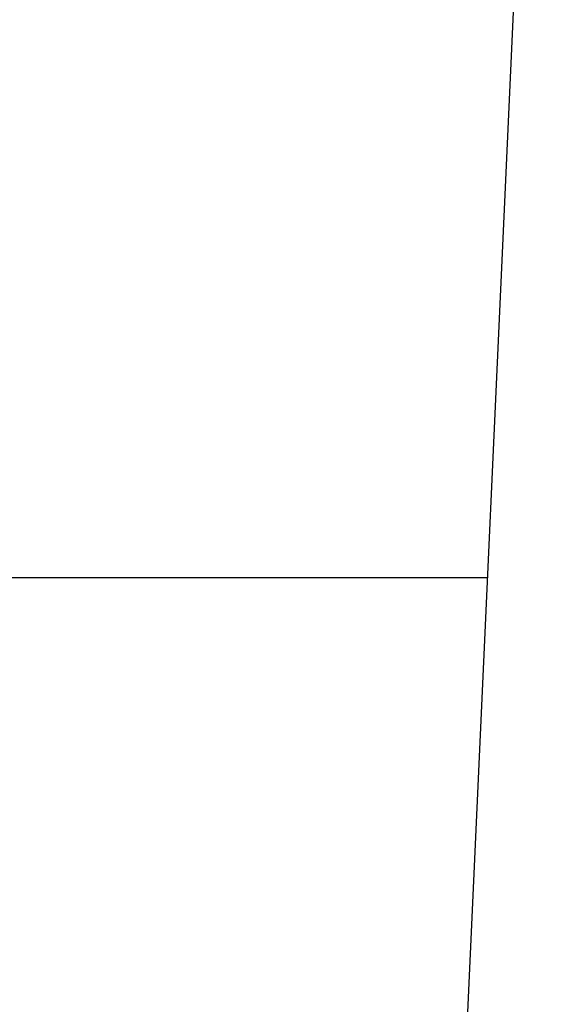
# Model space of a CAD drawing. Header units: millimetres. Extents: x 54 to 130, y 13 to 286.
# Tile 208 of 256: x 99.935 to 99.9927, y 15.5585 to 15.6622. Entities that reach past the tile are written whole.
import ezdxf

# ---------------------------------------------------------------- set-up
doc = ezdxf.new("R2010")
doc.units = ezdxf.units.MM

msp = doc.modelspace()

# ---------------------------------------------------------------- linework, layer by layer
at = {"color": 7, "linetype": 'Continuous', "lineweight": 25}
for p, q in [((100.21459, 20.62972), (99.94401, 14.72477)), ((99.85751, 15.60349), (99.98428, 15.60349))]:
    msp.add_line(p, q, dxfattribs=at)
msp.add_open_spline([(97.24468, 13.28395), (96.81766, 13.29095), (95.96961, 13.30486), (94.70916, 13.41955), (93.47079, 13.60335), (92.34391, 13.84365), (91.32637, 14.1202), (90.41462, 14.41728), (89.5216, 14.75845), (88.64724, 15.14366), (87.63147, 15.65378), (86.48864, 16.31941), (85.24029, 17.17494), (84.27492, 17.94497), (83.56042, 18.57576), (83.07295, 19.03252), (82.59479, 19.50745), (82.12592, 20.00056), (81.66635, 20.51185), (81.21607, 21.04132), (80.75411, 21.61508), (80.28367, 22.23383), (79.80834, 22.89834), (79.34939, 23.5807), (78.90683, 24.2809), (78.49311, 24.97798), (78.13944, 25.6112), (77.84118, 26.17444), (77.58364, 26.68416), (77.3363, 27.19799), (77.09918, 27.71592), (76.87225, 28.23795), (76.65977, 28.75399), (76.4634, 29.25681), (76.28531, 29.73945), (76.12434, 30.20538), (75.98021, 30.65452), (75.85381, 31.08713), (75.7319, 31.53995), (75.63179, 32.02109), (75.57557, 32.53666), (75.56714, 33.04935), (75.61035, 33.59531), (75.71684, 34.16917), (75.90188, 34.76192), (76.14967, 35.31329), (76.44467, 35.81608), (76.77829, 36.26132), (77.09648, 36.59424), (77.37465, 36.83461), (77.59748, 36.99976), (77.80231, 37.12907), (78.02008, 37.24336), (78.28075, 37.37425), (78.61905, 37.54117), (79.00461, 37.72839), (79.40423, 37.91659), (79.7268, 38.06445), (79.96951, 38.17353), (80.13078, 38.24522), (80.2928, 38.31644), (80.45556, 38.38721), (80.61905, 38.45751), (80.99535, 38.6175), (81.59327, 38.8637), (82.42313, 39.18832), (83.27816, 39.50617), (84.18038, 39.82507), (85.20124, 40.16756), (86.55103, 40.59478), (88.18945, 41.0676), (90.02235, 41.53079), (91.58872, 41.86871), (92.8975, 42.11823), (93.96547, 42.3011), (95.02701, 42.46255), (96.02957, 42.59576), (97.03782, 42.71293), (98.02919, 42.80728), (99.02663, 42.8782), (99.66222, 42.89559), (99.9648, 42.90387)], degree=3, knots=[0, 0, 0, 0, 0.0215858, 0.0428687, 0.0639217, 0.0848202, 0.1010263, 0.1171334, 0.1331801, 0.1492051, 0.1652474, 0.1903752, 0.2156371, 0.2411655, 0.2522215, 0.2633599, 0.2745901, 0.2859216, 0.2973633, 0.3089243, 0.3206129, 0.3341087, 0.3476732, 0.3613181, 0.3750546, 0.3888939, 0.4016342, 0.41111, 0.4205652, 0.4300034, 0.4394281, 0.4488429, 0.4582516, 0.4671143, 0.4756156, 0.4837591, 0.4915486, 0.4989887, 0.5060846, 0.5147711, 0.5232836, 0.5316971, 0.5400897, 0.5503301, 0.5605114, 0.5707826, 0.5802668, 0.5894496, 0.5984559, 0.6032239, 0.6078494, 0.6123587, 0.6153784, 0.6202211, 0.6270421, 0.634369, 0.6418007, 0.6492856, 0.6522409, 0.6552045, 0.6581765, 0.6611571, 0.6641461, 0.6671438, 0.681761, 0.6967326, 0.7120629, 0.727756, 0.7449929, 0.7663805, 0.7991885, 0.8310477, 0.8618168, 0.8801083, 0.8983536, 0.9165588, 0.9343638, 0.9494637, 0.967858, 0.9846986, 1, 1, 1, 1], dxfattribs=at)

doc.saveas('drawing.dxf')
